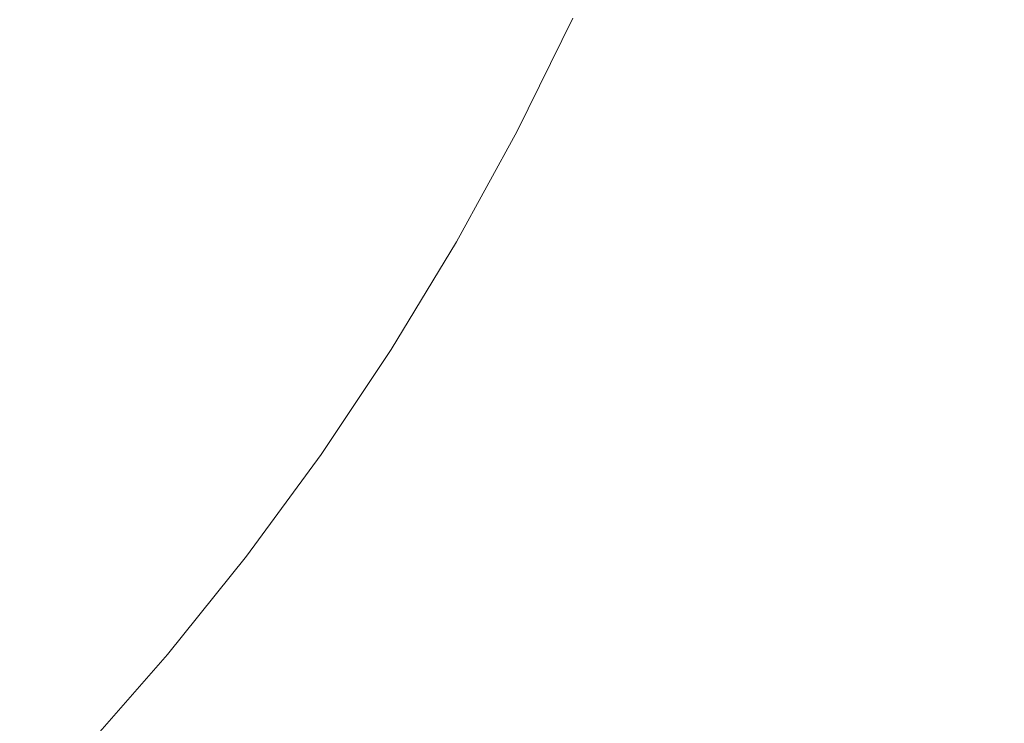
# Model space of a CAD drawing. Header units: centimetres. Extents: x -25.9 to 27.4, y -25.9 to -24.1.
# Tile 131 of 200: x 9.4859 to 9.5881, y -25.56 to -25.4869. Entities that reach past the tile are written whole.
import ezdxf

# ---------------------------------------------------------------- set-up
doc = ezdxf.new("R2010")
doc.units = ezdxf.units.CM
doc.header["$LTSCALE"] = 2.54
doc.layers.add('Lucido design-1', color=7, linetype='Continuous')

# ---------------------------------------------------------------- blocks, each defined once
blk = doc.blocks.new('Gruppo-4-1')
at = {"color": 7, "linetype": 'Continuous', "lineweight": 9}
blk.add_3dface([(-25.82856, -24.16, 708.42071), (-25.82856, -25.76, 708.42071), (27.27144, -25.76, 708.42071), (27.27144, -24.16, 708.42071)], dxfattribs=at)
for points, invisible_edges in [([(27.27144, -24.16, 707.62071), (27.27144, -25.76, 707.62071), (9.49262, -25.56268, 707.62071), (9.50125, -25.55284, 707.62071)], 10), ([(9.50125, -25.55284, 707.62071), (9.50944, -25.54263, 707.62071), (27.27144, -24.16, 707.62071)], 10), ([(27.27144, -24.16, 707.62071), (9.50944, -25.54263, 707.62071), (9.51718, -25.53207, 707.62071)], 9), ([(9.51718, -25.53207, 707.62071), (9.52446, -25.52119, 707.62071), (27.27144, -24.16, 707.62071)], 10), ([(27.27144, -24.16, 707.62071), (9.52446, -25.52119, 707.62071), (9.53125, -25.51, 707.62071)], 9), ([(9.53125, -25.51, 707.62071), (9.53754, -25.49852, 707.62071), (27.27144, -24.16, 707.62071)], 10), ([(27.27144, -24.16, 707.62071), (9.53754, -25.49852, 707.62071), (9.54333, -25.48679, 707.62071)], 9), ([(9.52088, -25.47632, 707.62383), (9.51557, -25.48709, 707.62383), (9.51205, -25.48525, 707.62493), (9.51728, -25.47464, 707.62493)], 15), ([(9.49847, -25.47819, 707.63093), (9.4931, -25.48798, 707.63093), (9.48994, -25.48615, 707.63282), (9.49523, -25.4765, 707.63282)], 15), ([(9.52452, -25.47801, 707.62289), (9.51913, -25.48894, 707.62289), (9.51557, -25.48709, 707.62383), (9.52088, -25.47632, 707.62383)], 15), ([(9.50177, -25.47991, 707.6292), (9.49632, -25.48984, 707.6292), (9.4931, -25.48798, 707.63093), (9.49847, -25.47819, 707.63093)], 15), ([(9.5282, -25.47973, 707.62211), (9.52273, -25.49082, 707.62211), (9.51913, -25.48894, 707.62289), (9.52452, -25.47801, 707.62289)], 15), ([(9.53191, -25.48146, 707.62151), (9.52636, -25.4927, 707.62151), (9.52273, -25.49082, 707.62211), (9.5282, -25.47973, 707.62211)], 15), ([(9.50514, -25.48166, 707.62762), (9.49961, -25.49174, 707.62762), (9.49632, -25.48984, 707.6292), (9.50177, -25.47991, 707.6292)], 15), ([(9.50857, -25.48344, 707.62619), (9.50296, -25.49367, 707.62619), (9.49961, -25.49174, 707.62762), (9.50514, -25.48166, 707.62762)], 15), ([(9.53563, -25.4832, 707.62107), (9.53001, -25.4946, 707.62107), (9.52636, -25.4927, 707.62151), (9.53191, -25.48146, 707.62151)], 15), ([(9.48685, -25.48437, 707.63485), (9.48122, -25.49365, 707.63485), (9.47829, -25.49178, 707.63702), (9.48384, -25.48263, 707.63702)], 15), ([(9.51205, -25.48525, 707.62493), (9.50635, -25.49563, 707.62493), (9.50296, -25.49367, 707.62619), (9.50857, -25.48344, 707.62619)], 15), ([(9.53938, -25.48494, 707.6208), (9.53367, -25.49651, 707.6208), (9.53001, -25.4946, 707.62107), (9.53563, -25.4832, 707.62107)], 15), ([(9.48994, -25.48615, 707.63282), (9.48423, -25.49556, 707.63282), (9.48122, -25.49365, 707.63485), (9.48685, -25.48437, 707.63485)], 15), ([(9.54333, -25.48679, 707.62071), (9.53754, -25.49852, 707.62071), (9.53367, -25.49651, 707.6208), (9.53938, -25.48494, 707.6208)], 14), ([(9.51557, -25.48709, 707.62383), (9.50979, -25.49761, 707.62383), (9.50635, -25.49563, 707.62493), (9.51205, -25.48525, 707.62493)], 15), ([(9.4931, -25.48798, 707.63093), (9.48731, -25.49752, 707.63093), (9.48423, -25.49556, 707.63282), (9.48994, -25.48615, 707.63282)], 15), ([(9.49632, -25.48984, 707.6292), (9.49045, -25.49952, 707.6292), (9.48731, -25.49752, 707.63093), (9.4931, -25.48798, 707.63093)], 15), ([(9.51913, -25.48894, 707.62289), (9.51327, -25.49962, 707.62289), (9.50979, -25.49761, 707.62383), (9.51557, -25.48709, 707.62383)], 15), ([(9.52273, -25.49082, 707.62211), (9.51679, -25.50165, 707.62211), (9.51327, -25.49962, 707.62289), (9.51913, -25.48894, 707.62289)], 15), ([(9.49961, -25.49174, 707.62762), (9.49365, -25.50156, 707.62762), (9.49045, -25.49952, 707.6292), (9.49632, -25.48984, 707.6292)], 15), ([(9.52636, -25.4927, 707.62151), (9.52033, -25.5037, 707.62151), (9.51679, -25.50165, 707.62211), (9.52273, -25.49082, 707.62211)], 15), ([(9.50296, -25.49367, 707.62619), (9.49691, -25.50364, 707.62619), (9.49365, -25.50156, 707.62762), (9.49961, -25.49174, 707.62762)], 15), ([(9.53001, -25.4946, 707.62107), (9.52389, -25.50575, 707.62107), (9.52033, -25.5037, 707.62151), (9.52636, -25.4927, 707.62151)], 15), ([(9.50635, -25.49563, 707.62493), (9.50021, -25.50575, 707.62493), (9.49691, -25.50364, 707.62619), (9.50296, -25.49367, 707.62619)], 15), ([(9.53367, -25.49651, 707.6208), (9.52747, -25.50782, 707.6208), (9.52389, -25.50575, 707.62107), (9.53001, -25.4946, 707.62107)], 15), ([(9.48731, -25.49752, 707.63093), (9.4811, -25.50681, 707.63093), (9.47811, -25.50472, 707.63282), (9.48423, -25.49556, 707.63282)], 15), ([(9.50979, -25.49761, 707.62383), (9.50356, -25.50788, 707.62383), (9.50021, -25.50575, 707.62493), (9.50635, -25.49563, 707.62493)], 15), ([(9.53754, -25.49852, 707.62071), (9.53125, -25.51, 707.62071), (9.52747, -25.50782, 707.6208), (9.53367, -25.49651, 707.6208)], 14), ([(9.49045, -25.49952, 707.6292), (9.48415, -25.50894, 707.6292), (9.4811, -25.50681, 707.63093), (9.48731, -25.49752, 707.63093)], 15), ([(9.51327, -25.49962, 707.62289), (9.50695, -25.51004, 707.62289), (9.50356, -25.50788, 707.62383), (9.50979, -25.49761, 707.62383)], 15), ([(9.49365, -25.50156, 707.62762), (9.48726, -25.51112, 707.62762), (9.48415, -25.50894, 707.6292), (9.49045, -25.49952, 707.6292)], 15), ([(9.51679, -25.50165, 707.62211), (9.51037, -25.51222, 707.62211), (9.50695, -25.51004, 707.62289), (9.51327, -25.49962, 707.62289)], 15), ([(9.49691, -25.50364, 707.62619), (9.49043, -25.51334, 707.62619), (9.48726, -25.51112, 707.62762), (9.49365, -25.50156, 707.62762)], 15), ([(9.52033, -25.5037, 707.62151), (9.51382, -25.51442, 707.62151), (9.51037, -25.51222, 707.62211), (9.51679, -25.50165, 707.62211)], 15), ([(9.50021, -25.50575, 707.62493), (9.49364, -25.51559, 707.62493), (9.49043, -25.51334, 707.62619), (9.49691, -25.50364, 707.62619)], 15), ([(9.52389, -25.50575, 707.62107), (9.51729, -25.51663, 707.62107), (9.51382, -25.51442, 707.62151), (9.52033, -25.5037, 707.62151)], 15), ([(9.50356, -25.50788, 707.62383), (9.49689, -25.51786, 707.62383), (9.49364, -25.51559, 707.62493), (9.50021, -25.50575, 707.62493)], 15), ([(9.52747, -25.50782, 707.6208), (9.52078, -25.51885, 707.6208), (9.51729, -25.51663, 707.62107), (9.52389, -25.50575, 707.62107)], 15), ([(9.50695, -25.51004, 707.62289), (9.50018, -25.52017, 707.62289), (9.49689, -25.51786, 707.62383), (9.50356, -25.50788, 707.62383)], 15), ([(9.53125, -25.51, 707.62071), (9.52446, -25.52119, 707.62071), (9.52078, -25.51885, 707.6208), (9.52747, -25.50782, 707.6208)], 14), ([(9.48726, -25.51112, 707.62762), (9.48047, -25.52039, 707.62762), (9.47745, -25.51808, 707.6292), (9.48415, -25.50894, 707.6292)], 15), ([(9.51037, -25.51222, 707.62211), (9.50351, -25.5225, 707.62211), (9.50018, -25.52017, 707.62289), (9.50695, -25.51004, 707.62289)], 15), ([(9.49043, -25.51334, 707.62619), (9.48353, -25.52274, 707.62619), (9.48047, -25.52039, 707.62762), (9.48726, -25.51112, 707.62762)], 15), ([(9.51382, -25.51442, 707.62151), (9.50686, -25.52484, 707.62151), (9.50351, -25.5225, 707.62211), (9.51037, -25.51222, 707.62211)], 15), ([(9.49364, -25.51559, 707.62493), (9.48664, -25.52513, 707.62493), (9.48353, -25.52274, 707.62619), (9.49043, -25.51334, 707.62619)], 15), ([(9.51729, -25.51663, 707.62107), (9.51023, -25.5272, 707.62107), (9.50686, -25.52484, 707.62151), (9.51382, -25.51442, 707.62151)], 15), ([(9.49689, -25.51786, 707.62383), (9.48979, -25.52755, 707.62383), (9.48664, -25.52513, 707.62493), (9.49364, -25.51559, 707.62493)], 15), ([(9.52078, -25.51885, 707.6208), (9.51361, -25.52957, 707.6208), (9.51023, -25.5272, 707.62107), (9.51729, -25.51663, 707.62107)], 15), ([(9.50018, -25.52017, 707.62289), (9.49298, -25.52999, 707.62289), (9.48979, -25.52755, 707.62383), (9.49689, -25.51786, 707.62383)], 15), ([(9.52446, -25.52119, 707.62071), (9.51718, -25.53207, 707.62071), (9.51361, -25.52957, 707.6208), (9.52078, -25.51885, 707.6208)], 14), ([(9.50351, -25.5225, 707.62211), (9.4962, -25.53246, 707.62211), (9.49298, -25.52999, 707.62289), (9.50018, -25.52017, 707.62289)], 15), ([(9.48664, -25.52513, 707.62493), (9.47923, -25.53436, 707.62493), (9.47623, -25.53184, 707.62619), (9.48353, -25.52274, 707.62619)], 15), ([(9.50686, -25.52484, 707.62151), (9.49944, -25.53495, 707.62151), (9.4962, -25.53246, 707.62211), (9.50351, -25.5225, 707.62211)], 15), ([(9.51023, -25.5272, 707.62107), (9.50271, -25.53746, 707.62107), (9.49944, -25.53495, 707.62151), (9.50686, -25.52484, 707.62151)], 15), ([(9.48979, -25.52755, 707.62383), (9.48228, -25.53691, 707.62383), (9.47923, -25.53436, 707.62493), (9.48664, -25.52513, 707.62493)], 15), ([(9.49298, -25.52999, 707.62289), (9.48535, -25.5395, 707.62289), (9.48228, -25.53691, 707.62383), (9.48979, -25.52755, 707.62383)], 15), ([(9.51361, -25.52957, 707.6208), (9.50599, -25.53997, 707.6208), (9.50271, -25.53746, 707.62107), (9.51023, -25.5272, 707.62107)], 15), ([(9.51718, -25.53207, 707.62071), (9.50944, -25.54263, 707.62071), (9.50599, -25.53997, 707.6208), (9.51361, -25.52957, 707.6208)], 14), ([(9.4962, -25.53246, 707.62211), (9.48846, -25.5421, 707.62211), (9.48535, -25.5395, 707.62289), (9.49298, -25.52999, 707.62289)], 15), ([(9.49944, -25.53495, 707.62151), (9.49159, -25.54473, 707.62151), (9.48846, -25.5421, 707.62211), (9.4962, -25.53246, 707.62211)], 15), ([(9.50271, -25.53746, 707.62107), (9.49475, -25.54738, 707.62107), (9.49159, -25.54473, 707.62151), (9.49944, -25.53495, 707.62151)], 15), ([(9.50599, -25.53997, 707.6208), (9.49791, -25.55003, 707.6208), (9.49475, -25.54738, 707.62107), (9.50271, -25.53746, 707.62107)], 15), ([(9.48846, -25.5421, 707.62211), (9.48031, -25.5514, 707.62211), (9.47732, -25.54866, 707.62289), (9.48535, -25.5395, 707.62289)], 15), ([(9.50944, -25.54263, 707.62071), (9.50125, -25.55284, 707.62071), (9.49791, -25.55003, 707.6208), (9.50599, -25.53997, 707.6208)], 14), ([(9.49159, -25.54473, 707.62151), (9.48333, -25.55416, 707.62151), (9.48031, -25.5514, 707.62211), (9.48846, -25.5421, 707.62211)], 15), ([(9.49475, -25.54738, 707.62107), (9.48636, -25.55694, 707.62107), (9.48333, -25.55416, 707.62151), (9.49159, -25.54473, 707.62151)], 15), ([(9.49791, -25.55003, 707.6208), (9.48941, -25.55973, 707.6208), (9.48636, -25.55694, 707.62107), (9.49475, -25.54738, 707.62107)], 15), ([(9.50125, -25.55284, 707.62071), (9.49262, -25.56268, 707.62071), (9.48941, -25.55973, 707.6208), (9.49791, -25.55003, 707.6208)], 14), ([(9.48636, -25.55694, 707.62107), (9.47757, -25.56613, 707.62107), (9.47466, -25.56322, 707.62151), (9.48333, -25.55416, 707.62151)], 15), ([(9.48941, -25.55973, 707.6208), (9.48049, -25.56905, 707.6208), (9.47757, -25.56613, 707.62107), (9.48636, -25.55694, 707.62107)], 15), ([(9.49262, -25.56268, 707.62071), (9.48357, -25.57213, 707.62071), (9.48049, -25.56905, 707.6208), (9.48941, -25.55973, 707.6208)], 14)]:
    blk.add_3dface(points, dxfattribs=dict(at, invisible_edges=invisible_edges))

msp = doc.modelspace()

# ---------------------------------------------------------------- block references
at = {"layer": 'Lucido design-1', "color": 7}
msp.add_blockref('Gruppo-4-1', (0, 0), dxfattribs=at)

doc.saveas('drawing.dxf')
